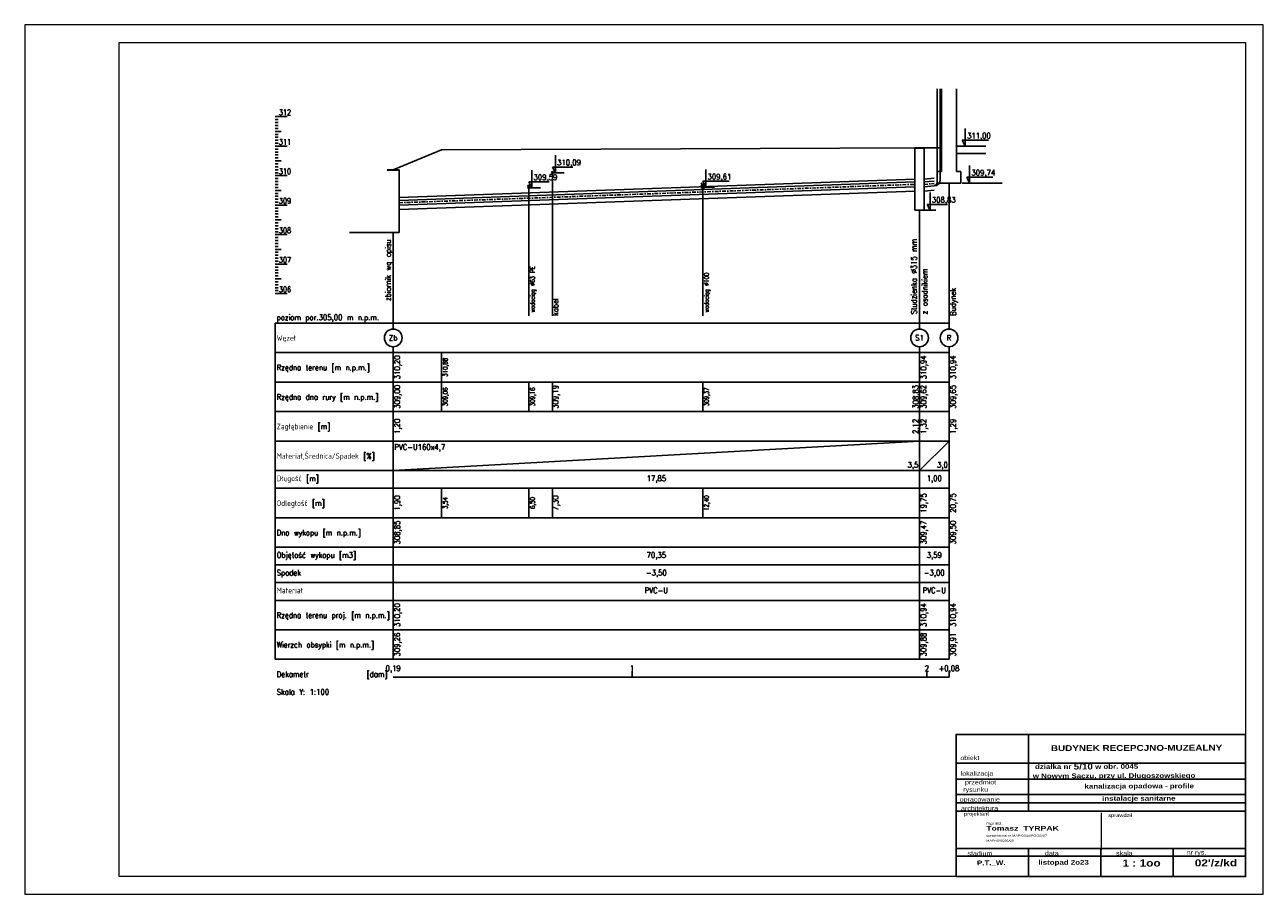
# Model space of a CAD drawing. Extents: x 4615668 to 9294084, y 16339 to 10688993.
# Tile 3 of 256: x 4720275 to 4724475, y 5326070 to 5329018. Entities that reach past the tile are written whole.
import ezdxf
from ezdxf.enums import TextEntityAlignment as Align

# ---------------------------------------------------------------- set-up
doc = ezdxf.new("R2010")
doc.units = 0
doc.header["$MEASUREMENT"] = 0
doc.linetypes.add('DASHDOT', pattern=[25.4, 12.7, -6.35, 0, -6.35])
doc.layers.add('1', color=7, linetype='Continuous')
doc.layers.add('OPIS', color=7, linetype='Continuous')
doc.layers.add('hatch', color=253, linetype='Continuous', lineweight=0)
doc.styles.add('ARIAL', font='arial.ttf', dxfattribs={"height": 10})
doc.styles.add('ARIAL_WYM50', font='arial.ttf', dxfattribs={"height": 15})
doc.styles.add('courier', font='stylu.ttf')
doc.styles.get("Standard").update_dxf_attribs({"font": 'txt.shx'})

# ---------------------------------------------------------------- blocks, each defined once
blk = doc.blocks.new('KOLIZJA')
blk.add_circle((0, 0), 1)

msp = doc.modelspace()

# ---------------------------------------------------------------- linework, layer by layer
at = {"color": 160}
for p, q in [((4723369.32, 5328483.31), (4723369.32, 5328800.6)), ((4723379.32, 5328491.71), (4723379.32, 5328800.6)), ((4721544.32, 5328422.23), (4723293.57, 5328484.71)), ((4721544.32, 5328406.23), (4723293.57, 5328468.71)), ((4723325.07, 5328484.71), (4723359.32, 5328487.71)), ((4723325.07, 5328468.71), (4723359.32, 5328471.71))]:
    msp.add_line(p, q, dxfattribs=at)
at = {"color": 7}
for p, q in [((4723384.32, 5328520.6), (4723384.32, 5328800.6)), ((4723434.32, 5328520.6), (4723434.32, 5328800.6)), ((4723293.57, 5328600.33), (4723325.07, 5328600.33)), ((4723293.57, 5328388.73), (4723293.57, 5328600.33)), ((4723293.57, 5328599.33), (4723325.07, 5328599.33)), ((4723325.07, 5328600.33), (4723325.07, 5328388.73)), ((4721504.32, 5328526.33), (4721544.32, 5328526.33)), ((4721504.32, 5328525.33), (4721544.32, 5328525.33)), ((4721544.32, 5328526.33), (4721544.32, 5328406.23)), ((4723369.32, 5328480.6), (4723369.32, 5328520.6)), ((4723369.32, 5328520.6), (4723384.32, 5328520.6)), ((4723449.32, 5328520.6), (4723434.32, 5328520.6)), ((4723449.32, 5328480.6), (4723449.32, 5328520.6)), ((4723369.32, 5328480.6), (4723449.32, 5328480.6)), ((4723293.57, 5328388.73), (4723325.07, 5328388.73)), ((4723325.07, 5328388.73), (4723365.07, 5328388.73))]:
    msp.add_line(p, q, dxfattribs=at)
at = {"color": 8}
for p, q in [((4721124.32, 5328706.23), (4721164.32, 5328706.23)), ((4721124.32, 5328696.23), (4721134.32, 5328696.23)), ((4721124.32, 5328686.23), (4721134.32, 5328686.23)), ((4721124.32, 5328676.23), (4721134.32, 5328676.23)), ((4721124.32, 5328666.23), (4721134.32, 5328666.23)), ((4721124.32, 5328656.23), (4721144.32, 5328656.23)), ((4721124.32, 5328646.23), (4721134.32, 5328646.23)), ((4721124.32, 5328636.23), (4721134.32, 5328636.23)), ((4721124.32, 5328626.23), (4721134.32, 5328626.23)), ((4721124.32, 5328616.23), (4721134.32, 5328616.23)), ((4721124.32, 5328606.23), (4721164.32, 5328606.23)), ((4721124.32, 5328596.23), (4721134.32, 5328596.23)), ((4721124.32, 5328586.23), (4721134.32, 5328586.23)), ((4721124.32, 5328576.23), (4721134.32, 5328576.23)), ((4721124.32, 5328566.23), (4721134.32, 5328566.23)), ((4721124.32, 5328556.23), (4721144.32, 5328556.23)), ((4721124.32, 5328546.23), (4721134.32, 5328546.23)), ((4721124.32, 5328536.23), (4721134.32, 5328536.23)), ((4721124.32, 5328526.23), (4721134.32, 5328526.23)), ((4721124.32, 5328516.23), (4721134.32, 5328516.23)), ((4721124.32, 5328506.23), (4721164.32, 5328506.23)), ((4721124.32, 5328496.23), (4721134.32, 5328496.23)), ((4721124.32, 5328486.23), (4721134.32, 5328486.23)), ((4721124.32, 5328476.23), (4721134.32, 5328476.23)), ((4721124.32, 5328466.23), (4721134.32, 5328466.23)), ((4721124.32, 5328456.23), (4721144.32, 5328456.23)), ((4722064.32, 5328490.23), (4722064.32, 5328031.23)), ((4723409.32, 5328455.6), (4723409.32, 5328480.6)), ((4721124.32, 5328446.23), (4721134.32, 5328446.23)), ((4721124.32, 5328436.23), (4721134.32, 5328436.23)), ((4721124.32, 5328426.23), (4721134.32, 5328426.23)), ((4721124.32, 5328416.23), (4721134.32, 5328416.23)), ((4721984.32, 5328440.23), (4721984.32, 5328031.23)), ((4722574.32, 5328442.23), (4722574.32, 5328031.23)), ((4723409.32, 5328455.6), (4723409.32, 5328031.23)), ((4721124.32, 5328406.23), (4721164.32, 5328406.23)), ((4721124.32, 5328396.23), (4721134.32, 5328396.23)), ((4721124.32, 5328386.23), (4721134.32, 5328386.23)), ((4721124.32, 5328376.23), (4721134.32, 5328376.23)), ((4723309.32, 5328360.73), (4723309.32, 5328385.73)), ((4721124.32, 5328366.23), (4721134.32, 5328366.23)), ((4721124.32, 5328356.23), (4721144.32, 5328356.23)), ((4721124.32, 5328346.23), (4721134.32, 5328346.23)), ((4721124.32, 5328336.23), (4721134.32, 5328336.23)), ((4723309.32, 5328360.73), (4723309.32, 5328031.23)), ((4721124.32, 5328326.23), (4721134.32, 5328326.23)), ((4721124.32, 5328316.23), (4721134.32, 5328316.23)), ((4721124.32, 5328306.23), (4721164.32, 5328306.23)), ((4721124.32, 5328296.23), (4721134.32, 5328296.23)), ((4721524.32, 5328313.32), (4721524.32, 5328031.23)), ((4721124.32, 5328286.23), (4721134.32, 5328286.23)), ((4721124.32, 5328276.23), (4721134.32, 5328276.23)), ((4721124.32, 5328266.23), (4721134.32, 5328266.23)), ((4721124.32, 5328256.23), (4721144.32, 5328256.23)), ((4721124.32, 5328246.23), (4721134.32, 5328246.23)), ((4721124.32, 5328236.23), (4721134.32, 5328236.23)), ((4721124.32, 5328226.23), (4721134.32, 5328226.23)), ((4721124.32, 5328216.23), (4721134.32, 5328216.23)), ((4721124.32, 5328206.23), (4721164.32, 5328206.23)), ((4721124.32, 5328196.23), (4721134.32, 5328196.23)), ((4721124.32, 5328186.23), (4721134.32, 5328186.23)), ((4721124.32, 5328176.23), (4721134.32, 5328176.23)), ((4721124.32, 5328166.23), (4721134.32, 5328166.23)), ((4721124.32, 5328156.23), (4721144.32, 5328156.23)), ((4721124.32, 5328146.23), (4721134.32, 5328146.23)), ((4721124.32, 5328136.23), (4721134.32, 5328136.23)), ((4721124.32, 5328126.23), (4721134.32, 5328126.23)), ((4721124.32, 5328116.23), (4721134.32, 5328116.23)), ((4721124.32, 5328106.23), (4721164.32, 5328106.23)), ((4721124.32, 5328006.23), (4721124.32, 5326866.23)), ((4721124.32, 5328006.23), (4721524.32, 5328006.23)), ((4721524.32, 5328006.23), (4721524.32, 5328031.23)), ((4721524.32, 5328006.23), (4721524.32, 5327986.23)), ((4721524.32, 5328006.23), (4723409.32, 5328006.23)), ((4723309.32, 5328006.23), (4723309.32, 5328031.23)), ((4723309.32, 5328006.23), (4723309.32, 5327986.23)), ((4723409.32, 5328006.23), (4723409.32, 5328031.23)), ((4723409.32, 5328006.23), (4723409.32, 5327986.23)), ((4721524.32, 5327926.23), (4721524.32, 5327906.23)), ((4723309.32, 5327926.23), (4723309.32, 5327906.23)), ((4723409.32, 5327926.23), (4723409.32, 5327906.23)), ((4721124.32, 5327906.23), (4721524.32, 5327906.23)), ((4721524.32, 5327806.23), (4721524.32, 5327906.23)), ((4721524.32, 5327906.23), (4723409.32, 5327906.23)), ((4721688.32, 5327806.23), (4721688.32, 5327906.23)), ((4723309.32, 5327806.23), (4723309.32, 5327906.23)), ((4723409.32, 5327806.23), (4723409.32, 5327906.23)), ((4721124.32, 5327806.23), (4721524.32, 5327806.23)), ((4721524.32, 5327706.23), (4721524.32, 5327806.23)), ((4721524.32, 5327806.23), (4723409.32, 5327806.23)), ((4721688.32, 5327706.23), (4721688.32, 5327806.23)), ((4721984.32, 5327706.23), (4721984.32, 5327806.23)), ((4722064.32, 5327706.23), (4722064.32, 5327806.23)), ((4722574.32, 5327706.23), (4722574.32, 5327806.23)), ((4723309.32, 5327706.23), (4723309.32, 5327806.23)), ((4723409.32, 5327706.23), (4723409.32, 5327806.23)), ((4721124.32, 5327706.23), (4721524.32, 5327706.23)), ((4721524.32, 5327606.23), (4721524.32, 5327706.23)), ((4721524.32, 5327706.23), (4723409.32, 5327706.23)), ((4723309.32, 5327606.23), (4723309.32, 5327706.23)), ((4723409.32, 5327606.23), (4723409.32, 5327706.23)), ((4721124.32, 5327606.23), (4721524.32, 5327606.23)), ((4721524.32, 5327506.23), (4723309.32, 5327606.23)), ((4721524.32, 5327506.23), (4721524.32, 5327606.23)), ((4721524.32, 5327606.23), (4723409.32, 5327606.23)), ((4723309.32, 5327506.23), (4723409.32, 5327606.23)), ((4723309.32, 5327506.23), (4723309.32, 5327606.23)), ((4723409.32, 5327506.23), (4723409.32, 5327606.23)), ((4721124.32, 5327506.23), (4721524.32, 5327506.23)), ((4721524.32, 5327446.23), (4721524.32, 5327506.23)), ((4721524.32, 5327506.23), (4723409.32, 5327506.23)), ((4723309.32, 5327446.23), (4723309.32, 5327506.23)), ((4723409.32, 5327446.23), (4723409.32, 5327506.23)), ((4721124.32, 5327446.23), (4721524.32, 5327446.23)), ((4721524.32, 5327346.23), (4721524.32, 5327446.23)), ((4721524.32, 5327446.23), (4723409.32, 5327446.23)), ((4721688.32, 5327346.23), (4721688.32, 5327446.23)), ((4721984.32, 5327346.23), (4721984.32, 5327446.23)), ((4722064.32, 5327346.23), (4722064.32, 5327446.23)), ((4722574.32, 5327346.23), (4722574.32, 5327446.23)), ((4723309.32, 5327346.23), (4723309.32, 5327446.23)), ((4723409.32, 5327346.23), (4723409.32, 5327446.23)), ((4721124.32, 5327346.23), (4721524.32, 5327346.23)), ((4721524.32, 5327246.23), (4721524.32, 5327346.23)), ((4721524.32, 5327346.23), (4723409.32, 5327346.23)), ((4723309.32, 5327246.23), (4723309.32, 5327346.23)), ((4723409.32, 5327246.23), (4723409.32, 5327346.23)), ((4721124.32, 5327246.23), (4721524.32, 5327246.23)), ((4721524.32, 5327186.23), (4721524.32, 5327246.23)), ((4721524.32, 5327246.23), (4723409.32, 5327246.23)), ((4723309.32, 5327186.23), (4723309.32, 5327246.23)), ((4723409.32, 5327186.23), (4723409.32, 5327246.23)), ((4721124.32, 5327186.23), (4721524.32, 5327186.23)), ((4721524.32, 5327126.23), (4721524.32, 5327186.23)), ((4721524.32, 5327186.23), (4723409.32, 5327186.23)), ((4723309.32, 5327126.23), (4723309.32, 5327186.23)), ((4723409.32, 5327126.23), (4723409.32, 5327186.23)), ((4721124.32, 5327126.23), (4721524.32, 5327126.23)), ((4721524.32, 5327066.23), (4721524.32, 5327126.23)), ((4721524.32, 5327126.23), (4723409.32, 5327126.23)), ((4723309.32, 5327066.23), (4723309.32, 5327126.23)), ((4723409.32, 5327066.23), (4723409.32, 5327126.23)), ((4721124.32, 5327066.23), (4721524.32, 5327066.23)), ((4721524.32, 5326966.23), (4721524.32, 5327066.23)), ((4721524.32, 5327066.23), (4723409.32, 5327066.23)), ((4723309.32, 5326966.23), (4723309.32, 5327066.23)), ((4723409.32, 5326966.23), (4723409.32, 5327066.23)), ((4721124.32, 5326966.23), (4721524.32, 5326966.23)), ((4721524.32, 5326866.23), (4721524.32, 5326966.23)), ((4721524.32, 5326966.23), (4723409.32, 5326966.23)), ((4723309.32, 5326866.23), (4723309.32, 5326966.23)), ((4723409.32, 5326866.23), (4723409.32, 5326966.23)), ((4721124.32, 5326866.23), (4721524.32, 5326866.23)), ((4721524.32, 5326866.23), (4723409.32, 5326866.23)), ((4722334.32, 5326806.23), (4722334.32, 5326826.23)), ((4723334.32, 5326806.23), (4723334.32, 5326826.23)), ((4723409.32, 5326806.23), (4723409.32, 5326826.23)), ((4721524.32, 5326806.23), (4723409.32, 5326806.23))]:
    msp.add_line(p, q, dxfattribs=at)
at = {"color": 0}
for p, q in [((4723464.32, 5328606.23), (4723464.32, 5328666.23)), ((4723464.32, 5328606.23), (4723454.32, 5328626.23)), ((4723454.32, 5328626.23), (4723543.21, 5328626.23)), ((4723434.32, 5328606.23), (4723534.32, 5328606.23)), ((4722074.32, 5328515.23), (4722074.32, 5328575.23)), ((4723434.32, 5328581.23), (4723534.32, 5328581.23)), ((4723479.32, 5328480.6), (4723479.32, 5328540.6)), ((4721994.32, 5328465.23), (4721994.32, 5328525.23)), ((4722062.32, 5328513.23), (4722066.32, 5328521.23)), ((4722062.32, 5328521.23), (4722066.32, 5328513.23)), ((4722074.32, 5328515.23), (4722064.32, 5328535.23)), ((4722064.32, 5328535.23), (4722133.65, 5328535.23)), ((4722064.32, 5328515.23), (4722104.32, 5328515.23)), ((4722064.32, 5328490.23), (4722064.32, 5328515.23)), ((4722584.32, 5328467.23), (4722584.32, 5328527.23)), ((4723479.32, 5328480.6), (4723469.32, 5328500.6)), ((4723469.32, 5328500.6), (4723558.21, 5328500.6)), ((4721981.17, 5328462.08), (4721987.47, 5328474.68)), ((4721981.17, 5328474.68), (4721987.47, 5328462.08)), ((4721994.32, 5328465.23), (4721984.32, 5328485.23)), ((4721984.32, 5328485.23), (4722053.65, 5328485.23)), ((4721984.32, 5328465.23), (4722024.32, 5328465.23)), ((4722569.32, 5328462.23), (4722579.32, 5328482.23)), ((4722569.32, 5328482.23), (4722579.32, 5328462.23)), ((4722584.32, 5328467.23), (4722574.32, 5328487.23)), ((4722574.32, 5328487.23), (4722663.21, 5328487.23)), ((4722574.32, 5328467.23), (4722614.32, 5328467.23)), ((4723454.32, 5328480.6), (4723589.32, 5328480.6)), ((4723345.07, 5328388.73), (4723345.07, 5328448.73)), ((4723345.07, 5328388.73), (4723335.07, 5328408.73)), ((4723335.07, 5328408.73), (4723404.4, 5328408.73))]:
    msp.add_line(p, q, dxfattribs=at)
at = {"color": 3}
for p, q in [((4721524.32, 5328526.23), (4721688.32, 5328594.23)), ((4721688.32, 5328594.23), (4723309.32, 5328600.23)), ((4723309.32, 5328600.23), (4723384.32, 5328600.6)), ((4723309.32, 5328600.23), (4723384.32, 5328600.23))]:
    msp.add_line(p, q, dxfattribs=at)
at = {"color": 2}
for p, q in [((4721544.32, 5328432.23), (4723293.57, 5328494.71)), ((4723325.07, 5328494.71), (4723359.32, 5328497.71)), ((4723325.07, 5328453.71), (4723359.32, 5328456.71)), ((4721544.32, 5328391.23), (4723293.57, 5328453.71))]:
    msp.add_line(p, q, dxfattribs=at)
at = {"color": 1, "linetype": 'DASHDOT'}
for p, q in [((4721544.32, 5328414.23), (4723293.57, 5328476.71)), ((4723325.07, 5328476.71), (4723359.32, 5328479.71))]:
    msp.add_line(p, q, dxfattribs=at)
at = {"color": 1}
for p, q in [((4721984.32, 5328440.23), (4721984.32, 5328465.23)), ((4722574.32, 5328442.23), (4722574.32, 5328467.23))]:
    msp.add_line(p, q, dxfattribs=at)
at = {"linetype": 'Continuous'}
for p, q in [((4721544.32, 5328406.23), (4721544.32, 5328313.32)), ((4721544.32, 5328313.32), (4721376.41, 5328313.32))]:
    msp.add_line(p, q, dxfattribs=at)
at = {"lineweight": 0, "ltscale": 40}
msp.add_line((4723925.05, 5326346.14), (4723925.05, 5326219.21), dxfattribs=at)
at = {"color": 8}
for centre in [(4721524.32, 5327956.23), (4723309.32, 5327956.23), (4723409.32, 5327956.23)]:
    msp.add_circle(centre, 30, dxfattribs=at)
at = {"color": 160}
for centre, radius in [((4723359.32, 5328491.71), 20), ((4723359.32, 5328483.31), 10)]:
    msp.add_arc(centre, radius, 270, 0, dxfattribs=at)
at = {"lineweight": 0, "ltscale": 40}
for p in [(4723760.53, 5326351.41), (4724087.46, 5326351.41)]:
    msp.add_point(p, dxfattribs=at)
at = {"layer": 'hatch', "color": 252}
for points in [[(4720274.92, 5326069.76), (4724474.92, 5326069.76), (4724474.92, 5329017.76), (4720274.92, 5329017.76)], [(4720274.92, 5326069.76), (4724474.92, 5326069.76), (4724474.92, 5329017.76), (4720274.92, 5329017.76)], [(4720594.92, 5328957.76), (4724414.92, 5328957.76), (4724414.92, 5326129.76), (4720594.92, 5326129.76)]]:
    msp.add_lwpolyline(points, close=True, dxfattribs=at)
at = {"layer": 'OPIS'}
for p, q in [((4723678.84, 5326611.48), (4723678.49, 5326351.41)), ((4724413.65, 5326514.59), (4723433.69, 5326514.59)), ((4724413.95, 5326514.59), (4723434, 5326514.59)), ((4724414.1, 5326459.34), (4723434.15, 5326459.34)), ((4724414.24, 5326407.67), (4723434.29, 5326407.67)), ((4724414.32, 5326379.59), (4723434.36, 5326379.59)), ((4724414.39, 5326351.41), (4723433.6, 5326351.41)), ((4724414.66, 5326224.49), (4723434.7, 5326224.49)), ((4724414.73, 5326198.65), (4723434.77, 5326198.65)), ((4723678.74, 5326225.15), (4723679, 5326130.42)), ((4723923.71, 5326224.49), (4723924.3, 5326131.09)), ((4724169.35, 5326226.47), (4724169.61, 5326131.75))]:
    msp.add_line(p, q, dxfattribs=at)
msp.add_lwpolyline([(4723433.69, 5326129.76), (4724414.92, 5326129.76), (4724414.72, 5326611.48), (4723433.49, 5326611.48)], close=True, dxfattribs=at)

# ---------------------------------------------------------------- block references
at = {"color": 0}
for p, xscale, yscale in [((4722064.32, 5328517.23), 2, 2), ((4721984.32, 5328468.38), 3.15, 3.15), ((4722574.32, 5328472.23), 5, 5)]:
    msp.add_blockref('KOLIZJA', p, dxfattribs=dict(at, xscale=xscale, yscale=yscale))

# ---------------------------------------------------------------- texts
at = {"color": 8, "width": 0.7}
for s, p in [('312', (4721136.32, 5328711.23)), ('311', (4721136.32, 5328611.23)), ('310', (4721136.32, 5328511.23)), ('309', (4721136.32, 5328411.23)), ('308', (4721136.32, 5328311.23)), ('307', (4721136.32, 5328211.23)), ('306', (4721136.32, 5328111.23))]:
    msp.add_text(s, height=19, dxfattribs=at).set_placement(p)
at = {"color": 0, "width": 0.9}
for s, p in [('311,00', (4723470.32, 5328632.23)), ('310,09', (4722080.32, 5328541.23)), ('309,59', (4722000.32, 5328491.23)), ('309,61', (4722590.32, 5328493.23)), ('309,74', (4723485.32, 5328506.6)), ('308,83', (4723351.07, 5328414.73)), ('poziom por.305,00 m n.p.m.', (4721129.32, 5328016.23)), ('Węzeł', (4721129.32, 5327946.23)), ('Rzędna terenu [m n.p.m.]', (4721129.32, 5327846.23)), ('Rzędna dna rury [m n.p.m.]', (4721129.32, 5327746.23)), ('Zagłębienie [m]', (4721129.32, 5327646.23)), ('PVC-U160x4,7', (4721528.32, 5327576.23)), ('Materiał,Średnica/Spadek [%]', (4721129.32, 5327546.23)), ('Długość [m]', (4721129.32, 5327470.23)), ('Odległość [m]', (4721129.32, 5327386.23)), ('Dno wykopu [m n.p.m.]', (4721129.32, 5327286.23)), ('Objętość wykopu [m3]', (4721129.32, 5327210.23)), ('Spadek', (4721129.32, 5327150.23)), ('Materiał', (4721129.32, 5327090.23)), ('Rzędna terenu proj. [m n.p.m.]', (4721129.32, 5327006.23)), ('Wierzch obsypki [m n.p.m.]', (4721129.32, 5326906.23)), ('Dekametr', (4721129.32, 5326806.23)), ('[dam]', (4721434.32, 5326806.23)), ('Skala Y: 1:100', (4721129.32, 5326746.23))]:
    msp.add_text(s, height=19, dxfattribs=at).set_placement(p)
for s, p in [('zbiornik wg opisu', (4721516.59, 5328081.76)), ('Studzienka %%C315 mm', (4723299.75, 5328035.96)), ('z osadnikiem', (4723336.23, 5328035.96)), ('Budynek ', (4723432.32, 5328031.23)), ('kabel', (4722084.32, 5328031.23))]:
    msp.add_text(s, height=19, rotation=90, dxfattribs=at).set_placement(p)
at = {"color": 5, "width": 0.7}
for s, p in [(' wodociąg %%c63 PE', (4722004.32, 5328031.23)), (' wodociąg %%c100', (4722594.32, 5328031.23))]:
    msp.add_text(s, height=15, rotation=90, dxfattribs=at).set_placement(p)
at = {"color": 8, "width": 0.9}
for s, p in [('Zb', (4721524.32, 5327946.73)), ('S1', (4723309.32, 5327946.73)), ('R', (4723409.32, 5327946.73))]:
    msp.add_text(s, height=19, dxfattribs=at).set_placement(p, align=Align.CENTER)
at = {"color": 0, "width": 0.9}
for s, p in [('310,20', (4721547.32, 5327856.23)), ('310,94', (4723332.32, 5327856.23)), ('310,94', (4723432.32, 5327856.23)), ('309,00', (4721547.32, 5327756.23)), ('309,19', (4722084.32, 5327756.23)), ('308,83', (4723305.32, 5327756.23)), ('309,62', (4723332.32, 5327756.23)), ('309,65', (4723432.32, 5327756.23)), ('1,20', (4721547.32, 5327656.23)), ('2,12', (4723305.32, 5327656.23)), ('1,32', (4723332.32, 5327656.23)), ('1,29', (4723432.32, 5327656.23)), ('1,90', (4721547.32, 5327396.23)), ('7,30', (4722084.32, 5327396.23)), ('19,75', (4723332.32, 5327396.23)), ('20,75', (4723432.32, 5327396.23)), ('308,85', (4721547.32, 5327296.23)), ('309,47', (4723332.32, 5327296.23)), ('309,50', (4723432.32, 5327296.23)), ('310,20', (4721547.32, 5327016.23)), ('310,94', (4723332.32, 5327016.23)), ('310,94', (4723432.32, 5327016.23)), ('309,26', (4721547.32, 5326916.23)), ('309,88', (4723332.32, 5326916.23)), ('309,91', (4723432.32, 5326916.23))]:
    msp.add_text(s, height=19, rotation=90, dxfattribs=at).set_placement(p, align=Align.CENTER)
at = {"color": 112, "width": 0.9}
for s, p in [('310,88', (4721708.32, 5327856.23)), ('3,54', (4721708.32, 5327396.23))]:
    msp.add_text(s, height=15, rotation=90, dxfattribs=at).set_placement(p, align=Align.CENTER)
at = {"color": 8, "width": 0.9}
msp.add_text('309,06', height=15, rotation=90, dxfattribs=at).set_placement((4721708.32, 5327756.23), align=Align.CENTER)
at = {"color": 5, "width": 0.9}
for s, p in [('309,16', (4722004.32, 5327756.23)), ('309,37', (4722594.32, 5327756.23)), ('6,50', (4722004.32, 5327396.23)), ('12,40', (4722594.32, 5327396.23))]:
    msp.add_text(s, height=15, rotation=90, dxfattribs=at).set_placement(p, align=Align.CENTER)
at = {"color": 0, "width": 0.9}
for s, p in [(' 3,5', (4723305.32, 5327516.23)), (' 3,0', (4723405.32, 5327516.23))]:
    msp.add_text(s, height=19, dxfattribs=at).set_placement(p, align=Align.RIGHT)
for s, p in [('17,85', (4722416.82, 5327470.23)), ('1,00', (4723359.32, 5327470.23)), ('70,35', (4722416.82, 5327210.23)), ('3,59', (4723359.32, 5327210.23)), ('-3,50', (4722416.82, 5327150.23)), ('-3,00', (4723359.32, 5327150.23)), ('PVC-U', (4722416.82, 5327090.23)), ('PVC-U', (4723359.32, 5327090.23)), ('0,19', (4721524.32, 5326826.23)), ('1', (4722334.32, 5326826.23)), ('2', (4723334.32, 5326826.23)), ('+0,08', (4723409.32, 5326826.23))]:
    msp.add_text(s, height=19, dxfattribs=at).set_placement(p, align=Align.CENTER)
at = {"layer": '1', "insert": (4724128.39, 5326486.24), "char_height": 16, "width": 884.7743, "attachment_point": 5, "rotation": 0.15445, "style": 'ARIAL_WYM50'}
msp.add_mtext('\\A1;\\pxql;{\\W1.2;\\fArial|b1|i0|c238|p34;  działka nr \\H1.25x;5/10\\H0.8x; w obr. 0045\\P w Nowym Saczu, przy ul. Długoszowskiego }', dxfattribs=at)
at = {"layer": 'OPIS', "rotation": 0.15445}
for s, insert, char_height, width, attachment_point, style in [('{\\W1.2;\\fArial|b1|i0|c238|p34; BUDYNEK RECEPCJNO-MUZEALNY}', (4724040.66, 5326565.65), 20, 777.5836, 5, 'ARIAL_WYM50'), ('{\\fEuphemia|b0|i0|c0|p34;\\W1.2;obiekt}', (4723480.04, 5326532.01), 15, 711.007, 5, 'ARIAL_WYM50'), ('{\\fEuphemia|b0|i0|c0|p34;\\W1.2;lokalizacja}', (4723504.26, 5326476.76), 15, 711.007, 5, 'ARIAL_WYM50'), ('{\\fEuphemia|b0|i0|c0|p34;\\W1.2;     przedmiot\\Prysunku}', (4723499.69, 5326434.81), 15, 711.007, 5, 'ARIAL_WYM50'), ('{\\W1.2;\\fArial|b1|i0|c238|p34; kanalizacja opadowa - profile}', (4724050.61, 5326434.06), 16, 711.007, 5, 'ARIAL_WYM50'), ('{\\W1.2;\\fArial|b1|i0|c238|p34;instalacje sanitarne }', (4724052.97, 5326392.31), 16, 711.007, 5, 'ARIAL_WYM50'), ('{\\fEuphemia|b0|i0|c0|p34;\\W1.2;opracowanie}', (4723513.67, 5326389.03), 15, 711.007, 5, 'ARIAL_WYM50'), ('{\\fEuphemia|b0|i0|c0|p34;\\W1.2;architektura}', (4723513, 5326360.86), 15, 711.007, 5, 'ARIAL_WYM50'), ('{\\W1.2;\\FEuphemia|c0;projektant}', (4723502.41, 5326340.63), 12, 711.007, 5, 'ARIAL_WYM50'), ('{\\W1.2;\\FEuphemia|c0;sprawdził}', (4723989.54, 5326335.63), 12, 711.007, 5, 'ARIAL_WYM50'), ('{\\fEuphemia|b0|i0|c0|p34;\\W1.2;stadium}', (4723514.08, 5326208.1), 15, 711.007, 5, 'ARIAL_WYM50'), ('{\\fEuphemia|b0|i0|c0|p34;\\W1.2;data}', (4723758.12, 5326208.75), 15, 711.007, 5, 'ARIAL_WYM50'), ('{\\fEuphemia|b0|i0|c0|p34;\\W1.2;skala}', (4724004.06, 5326208.75), 15, 711.007, 5, 'ARIAL_WYM50'), ('{\\fEuphemia|b0|i0|c0|p34;\\W1.2;nr rys.}', (4724248.74, 5326209.41), 15, 711.007, 5, 'ARIAL_WYM50'), ("{\\W1.2;\\fArial|b1|i0|c238|p34;\\C0;02'/z/kd}", (4724242.71, 5326188.05), 24, 735.9235, 1, 'ARIAL'), ('{\\W1.2;\\fArial|b1|i0|c238|p34;P.T._W.}', (4723552.54, 5326174.81), 16, 711.007, 5, 'ARIAL_WYM50'), ('{\\W1.2;\\fArial|b1|i0|c238|p34;listopad 2o23}', (4723797.85, 5326175.47), 16, 711.007, 5, 'ARIAL_WYM50'), ('{\\fArial|b1|i0|c238|p34;\\W1.2;\\C0;1 : 1oo}', (4723997.4, 5326187.39), 24, 735.9235, 1, 'ARIAL')]:
    msp.add_mtext(s, dxfattribs=dict(at, insert=insert, char_height=char_height, width=width, attachment_point=attachment_point, style=style))
at = {"layer": 'OPIS', "color": 7, "attachment_point": 1, "rotation": 360, "style": 'courier'}
for s, insert, char_height, width in [('{\\W1.4;\\fArial|b0|i0|c238|p34;\\H0.6097x;mgr inż. \\P\\fArial|b1|i0|c238|p34;\\H1.875x;Tomasz  TYRPAK}', (4723535.59, 5326314.05), 13.122, 541.7113), ('{\\W1.4;\\fArial|b0|i0|c238|p34;uprawnienia nr MAP/0344/POOS/07}', (4723535.73, 5326271.65), 6.561, 361.1409), ('{\\W1.4;\\fArial|b0|i0|c238|p34;MAP/IS/0036/08}', (4723535.73, 5326254.51), 6.561, 361.1409)]:
    msp.add_mtext(s, dxfattribs=dict(at, insert=insert, char_height=char_height, width=width))

doc.saveas('drawing.dxf')
